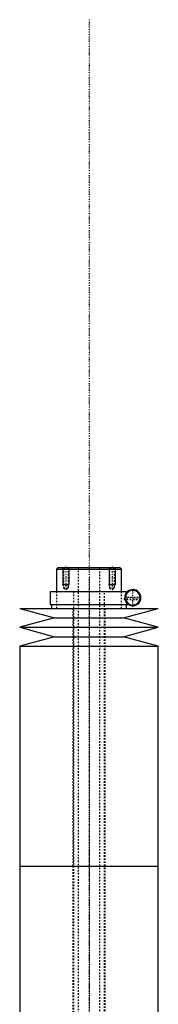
# Model space of a CAD drawing. Extents: x -90 to 90, y -319 to 984.
# Tile 11 of 11: x -45 to 45, y 346 to 984. Entities that reach past the tile are written whole.
import ezdxf

# ---------------------------------------------------------------- set-up
doc = ezdxf.new("R2010")
doc.units = 0
doc.linetypes.add('CENTER', pattern=[1.5, 0.45, -0.5, 0.05, -0.5])
doc.linetypes.add('DASHED', pattern=[2, 1, -1])
for name, color, linetype in [('AM_0', 7, 'CONTINUOUS'), ('AM_10', 7, 'CONTINUOUS'), ('AM_3', 7, 'DASHED'), ('AM_7', 7, 'CENTER')]:
    doc.layers.add(name, color=color, linetype=linetype)

msp = doc.modelspace()

# ---------------------------------------------------------------- linework, layer by layer
at = {"layer": 'AM_0', "color": 7, "linetype": 'CONTINUOUS'}
for p, q in [((-20, 629), (-21, 628)), ((-21, 628), (-21, 613.5)), ((-21, 628), (21, 628)), ((-20, 629), (20, 629)), ((21, 628), (20, 629)), ((21, 613.5), (21, 628)), ((-25.15, 613.5), (-25.15, 605)), ((-25.15, 613.5), (25.15, 613.5)), ((25.15, 613.1), (25.15, 613.5)), ((24.16, 607.15), (24.16, 611.85)), ((-45, 602.5), (-22.5, 596.4)), ((-45, 602.5), (45, 602.5)), ((-25.15, 605), (25.15, 605)), ((-24.35, 605), (-24.35, 602.5)), ((22.5, 596.4), (45, 602.5)), ((24.35, 602.5), (24.35, 605)), ((25.15, 605), (25.15, 605.9)), ((-22.5, 596.4), (-45, 590.3)), ((-22.5, 596.4), (22.5, 596.4)), ((45, 590.3), (22.5, 596.4)), ((-45, 590.3), (-22.5, 584.2)), ((-45, 590.3), (45, 590.3)), ((22.5, 584.2), (45, 590.3)), ((-22.5, 584.2), (-45, 578.1)), ((-22.5, 584.2), (22.5, 584.2)), ((45, 578.1), (22.5, 584.2)), ((-45, 578.1), (-45, 435.5)), ((-45, 578.1), (45, 578.1)), ((45, 435.5), (45, 578.1)), ((-45, 435.5), (-45, 292.9)), ((-45, 435.5), (45, 435.5)), ((-45, 435.5), (0, 435.5)), ((45, 292.9), (45, 435.5))]:
    msp.add_line(p, q, dxfattribs=at)
for radius, start, end in [(4.85, 208.95406, 151.04594), (5.25, 231.75338, 130.36759)]:
    msp.add_arc((28.4, 609.5), radius, start, end, dxfattribs=at)
at = {"layer": 'AM_10', "color": 7, "linetype": 'CONTINUOUS'}
for p, q in [((-17, 629), (-17, 618)), ((-13, 629), (-13, 618)), ((13, 629), (13, 618)), ((17, 629), (17, 618)), ((-16.62, 616.9), (-17, 618)), ((-17, 618), (-13, 618)), ((-13.38, 616.9), (-13, 618)), ((13.38, 616.9), (13, 618)), ((13, 618), (17, 618)), ((16.62, 616.9), (17, 618))]:
    msp.add_line(p, q, dxfattribs=at)
at = {"layer": 'AM_3', "color": 6, "linetype": 'DASHED'}
for p, q in [((-17, 629), (-16.62, 628.62)), ((-16.62, 628.62), (-16.62, 615.8)), ((-16.62, 628.62), (-13.38, 628.62)), ((-13.38, 628.62), (-13, 629)), ((-13.38, 615.8), (-13.38, 628.62)), ((-7, 629), (-7, -50.5)), ((7, -50.5), (7, 629)), ((13, 629), (13.38, 628.62)), ((13.38, 628.62), (13.38, 615.8)), ((13.38, 628.62), (16.62, 628.62)), ((16.62, 628.62), (17, 629)), ((16.62, 615.8), (16.62, 628.62)), ((-21, 613.5), (-21, 602.5)), ((-16.62, 615.8), (-15, 614.86)), ((-16.62, 615.8), (-13.38, 615.8)), ((-15, 614.86), (-13.38, 615.8)), ((-10, 613.5), (-10, -10.5)), ((10, -10.5), (10, 613.5)), ((13.38, 615.8), (15, 614.86)), ((13.38, 615.8), (16.62, 615.8)), ((15, 614.86), (16.62, 615.8)), ((21, 602.5), (21, 613.5)), ((23, 609.9), (33.63, 609.9)), ((23, 608.1), (23, 609.9)), ((23.29, 608.1), (23, 608.1)), ((23.29, 608.1), (23.29, 608.31)), ((33.46, 608.1), (23.34, 608.1)), ((24.16, 611.85), (24.16, 612.59)), ((24.16, 606.41), (24.16, 607.15)), ((-10.5, 602.5), (-10.5, 435.5)), ((10.5, 435.5), (10.5, 602.5)), ((-10.5, 435.5), (-10.5, 257.5)), ((10.5, 257.5), (10.5, 435.5))]:
    msp.add_line(p, q, dxfattribs=at)
for points in [[(25.15, 613.1, 0), (25.15, 613.1, 0), (25.14, 613.09, 0), (25.13, 613.08, 0), (25.12, 613.07, 0), (25.11, 613.06, 0), (25.09, 613.04, 0), (25.05, 613.01, 0), (25.01, 612.97, 0), (24.97, 612.93, 0), (24.91, 612.87, 0), (24.89, 612.84, 0), (24.86, 612.81, 0), (24.79, 612.74, 0), (24.72, 612.66, 0), (24.64, 612.57, 0), (24.56, 612.47, 0), (24.48, 612.35, 0), (24.43, 612.29, 0), (24.39, 612.23, 0), (24.3, 612.09, 0), (24.2, 611.93, 0), (24.16, 611.85, 0)], [(24.16, 612.59, 0), (24.13, 612.55, 0), (24.06, 612.46, 0), (24, 612.36, 0), (23.97, 612.31, 0), (23.93, 612.26, 0), (23.87, 612.15, 0), (23.8, 612.04, 0), (23.74, 611.91, 0), (23.67, 611.79, 0), (23.61, 611.65, 0), (23.58, 611.58, 0), (23.55, 611.51, 0), (23.49, 611.36, 0), (23.43, 611.2, 0), (23.38, 611.03, 0), (23.35, 610.93, 0), (23.34, 610.9, 0), (23.33, 610.87, 0), (23.33, 610.85, 0), (23.32, 610.84, 0), (23.32, 610.81, 0), (23.31, 610.77, 0), (23.3, 610.74, 0), (23.29, 610.71, 0), (23.28, 610.68, 0), (23.28, 610.66, 0), (23.28, 610.64, 0), (23.27, 610.61, 0), (23.26, 610.57, 0), (23.26, 610.56, 0), (23.25, 610.54, 0), (23.25, 610.51, 0), (23.24, 610.47, 0), (23.24, 610.45, 0), (23.23, 610.43, 0), (23.23, 610.4, 0), (23.22, 610.36, 0), (23.22, 610.33, 0), (23.21, 610.29, 0), (23.2, 610.25, 0), (23.2, 610.24, 0), (23.2, 610.22, 0), (23.19, 610.18, 0), (23.19, 610.14, 0), (23.19, 610.11, 0), (23.18, 610.07, 0), (23.18, 610.03, 0), (23.18, 610.01, 0), (23.17, 609.99, 0), (23.17, 609.96, 0), (23.17, 609.92, 0), (23.17, 609.9, 0)], [(23.29, 608.31, 0), (23.31, 608.23, 0), (23.35, 608.08, 0), (23.39, 607.94, 0), (23.41, 607.87, 0), (23.43, 607.81, 0), (23.47, 607.68, 0), (23.52, 607.56, 0), (23.57, 607.44, 0), (23.62, 607.33, 0), (23.67, 607.22, 0), (23.69, 607.17, 0), (23.72, 607.12, 0), (23.77, 607.02, 0), (23.82, 606.93, 0), (23.88, 606.84, 0), (23.93, 606.75, 0), (23.98, 606.67, 0), (24.01, 606.63, 0), (24.03, 606.59, 0), (24.08, 606.51, 0), (24.13, 606.44, 0), (24.16, 606.41, 0)], [(24.16, 607.15, 0), (24.2, 607.07, 0), (24.3, 606.91, 0), (24.39, 606.77, 0), (24.43, 606.71, 0), (24.48, 606.65, 0), (24.56, 606.53, 0), (24.64, 606.43, 0), (24.72, 606.34, 0), (24.79, 606.26, 0), (24.86, 606.19, 0), (24.89, 606.16, 0), (24.91, 606.13, 0), (24.97, 606.07, 0), (25.01, 606.03, 0), (25.05, 605.99, 0), (25.09, 605.96, 0), (25.11, 605.94, 0), (25.12, 605.93, 0), (25.13, 605.92, 0), (25.14, 605.91, 0), (25.15, 605.9, 0), (25.15, 605.9, 0)]]:
    msp.add_polyline3d(points, dxfattribs=at)
for radius, start, end in [(4.75, 4.83063, 175.16937), (5.25, 130.36759, 143.93415), (4.75, 197.14176, 342.85824), (5.25, 216.06585, 231.75338)]:
    msp.add_arc((28.4, 609.5), radius, start, end, dxfattribs=at)
at = {"layer": 'AM_7', "color": 4, "linetype": 'CENTER'}
for p, q in [((0, 984.27), (0, -99.78)), ((-15, 629.71), (-15, 614.16)), ((15, 629.71), (15, 614.16)), ((0, 622.4), (0, 426.6)), ((28.4, 604.41), (28.4, 614.59)), ((23.31, 609.5), (33.49, 609.5)), ((0, 444.4), (0, 248.6))]:
    msp.add_line(p, q, dxfattribs=at)

doc.saveas('drawing.dxf')
